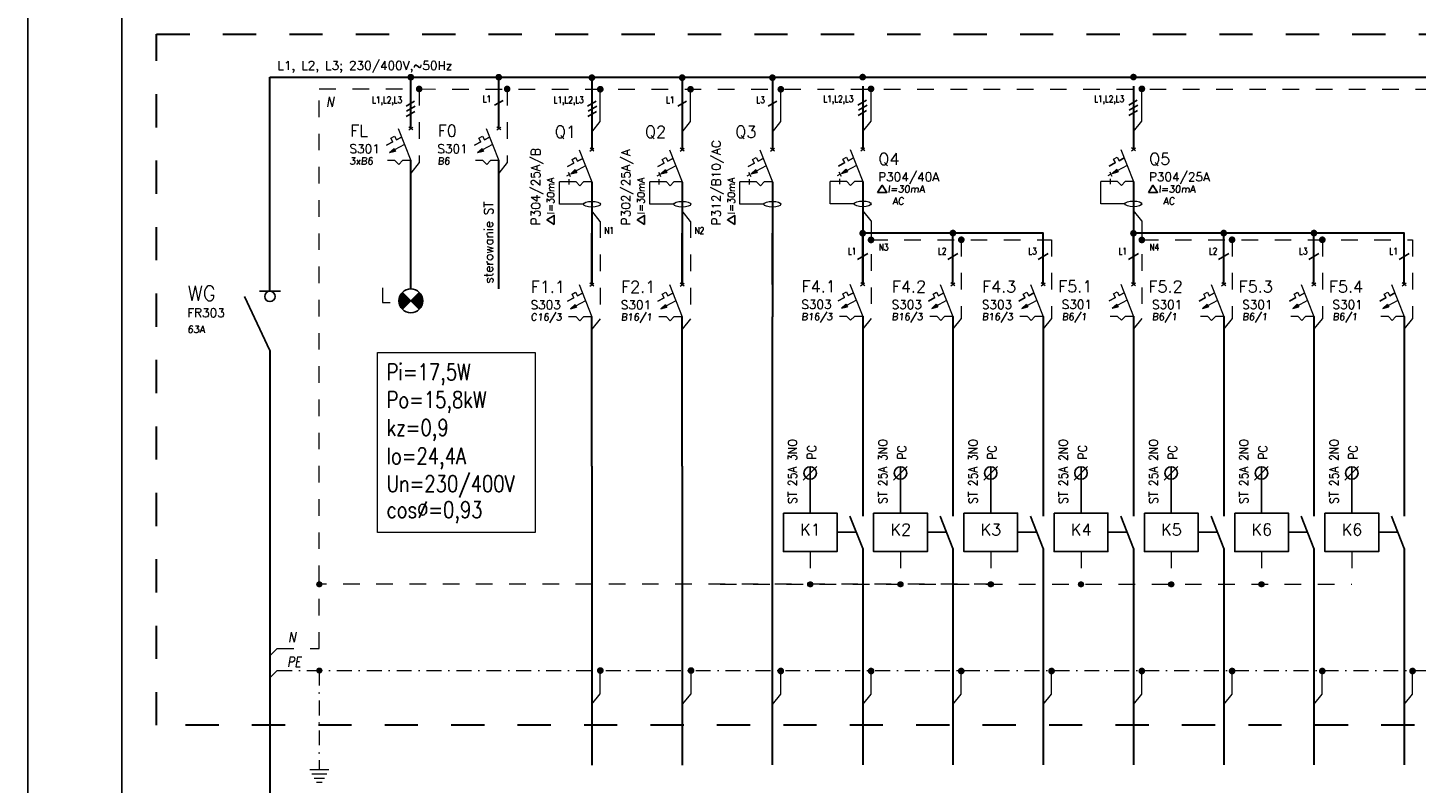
# Model space of a CAD drawing. Extents: x -543332 to -314699, y -9028 to 155584.
# Tile 165 of 256: x -461931 to -438336, y 33024 to 45860. Entities that reach past the tile are written whole.
import ezdxf

# ---------------------------------------------------------------- set-up
doc = ezdxf.new("R2010")
doc.units = 0
doc.header["$MEASUREMENT"] = 0
doc.linetypes.add('DASHDOT', pattern=[25.4, 12.7, -6.35, 0, -6.35])
doc.linetypes.add('Dashed', pattern=[564.444447, 282.222223, -282.222223])
for name, color, linetype, lineweight in [('$ IE INSTALACJA ELEKTRYCZNA', 1, 'Continuous', 30), ('$ IE_APARATY ELEKTRYCZNE', 7, 'Continuous', 0), ('$ IE_OPISY', 7, 'Continuous', 25), ('$ IE_SCHEMAT', 7, 'Continuous', 0)]:
    doc.layers.add(name, color=color, linetype=linetype, lineweight=lineweight)
doc.layers.add('$ IE Tabela', color=7, linetype='Continuous')
doc.styles.add('ROMANS', font='romans.shx', dxfattribs={"width": 0.85})

# ---------------------------------------------------------------- blocks, each defined once
blk = doc.blocks.new('lampka sygnalizacyjna')
at = {"layer": '$ IE_APARATY ELEKTRYCZNE', "linetype": 'Continuous', "lineweight": 25}
for points in [[(5543993.8, 5925075.6), (5543979.5, 5925089.9, 0.198912), (5543973.5, 5925075.6, 0.198912), (5543979.5, 5925061.2)], [(5544008.2, 5925061.2, 0.198912), (5544014.1, 5925075.6, 0.198912), (5544008.2, 5925089.9), (5543993.8, 5925075.6)]]:
    blk.add_hatch(color=1, dxfattribs=at).paths.add_polyline_path(points)
at = {"layer": '$ IE_APARATY ELEKTRYCZNE', "color": 1, "linetype": 'Continuous', "lineweight": 25}
for p, q in [((5544008.2, 5925061.2), (5543979.5, 5925089.9)), ((5543979.5, 5925061.2), (5544008.2, 5925089.9))]:
    blk.add_line(p, q, dxfattribs=at)
blk.add_circle((5543993.8, 5925075.6), 20.3, dxfattribs=at)
blk = doc.blocks.new('rozłącznik izolacyjny')
at = {"layer": '$ IE_APARATY ELEKTRYCZNE', "color": 7, "linetype": 'Continuous', "lineweight": 25}
for p, q in [((5543820.7, 5925083), (5543863.7, 5924991)), ((5543845.9, 5925091.8), (5543881.5, 5925091.8))]:
    blk.add_line(p, q, dxfattribs=at)
blk.add_circle((5543863.7, 5925083), 8.84, dxfattribs=at)
blk = doc.blocks.new('a3eee')
at = {"layer": '$ IE Tabela'}
for p, q in [((19730.8, 4176.8), (19730.8, 1206.8)), ((19890.8, 4096.8), (19890.8, 1286.8))]:
    blk.add_line(p, q, dxfattribs=at)
blk = doc.blocks.new('wyłącznik nadprądowy')
at = {"layer": '$ IE_APARATY ELEKTRYCZNE'}
h = blk.add_hatch(color=256, dxfattribs=at)
h.paths.add_polyline_path([(5544320.5, 5925082.2), (5544319.3, 5925084.4), (5544311.5, 5925077.3)])
h.paths.add_polyline_path([(5544320.5, 5925082.2), (5544311.5, 5925077.3), (5544321.7, 5925079.9)])
for p, q in [((5544313.8, 5925101.8), (5544319.9, 5925105.1)), ((5544313.8, 5925101.8), (5544319.9, 5925105.1)), ((5544313.8, 5925101.8), (5544319.9, 5925105.1)), ((5544319.9, 5925105.1), (5544323.2, 5925098.9)), ((5544319.9, 5925105.1), (5544323.2, 5925098.9)), ((5544319.9, 5925105.1), (5544323.2, 5925098.9)), ((5544326.1, 5925118.2), (5544347.7, 5925063.6)), ((5544317, 5925095.7), (5544306.2, 5925089.9)), ((5544306.2, 5925089.9), (5544317, 5925095.7)), ((5544336.9, 5925090.9), (5544311.5, 5925077.3)), ((5544336.9, 5925090.9), (5544311.5, 5925077.3)), ((5544311.5, 5925077.3), (5544319.3, 5925084.4)), ((5544317, 5925095.7), (5544313.8, 5925101.8)), ((5544317, 5925095.7), (5544313.8, 5925101.8)), ((5544317, 5925095.7), (5544313.8, 5925101.8)), ((5544319.3, 5925084.4), (5544321.7, 5925079.9)), ((5544331.9, 5925103.6), (5544323.2, 5925098.9)), ((5544323.2, 5925098.9), (5544331.9, 5925103.6)), ((5544320.7, 5925063.6), (5544308.1, 5925063.6)), ((5544320.7, 5925063.6), (5544308.1, 5925063.6)), ((5544311.5, 5925077.3), (5544321.7, 5925079.9)), ((5544327.1, 5925056.9), (5544320.7, 5925063.6)), ((5544327.1, 5925056.9), (5544320.7, 5925063.6)), ((5544327.1, 5925056.9), (5544333.5, 5925063.6)), ((5544333.5, 5925063.6), (5544327.1, 5925056.9)), ((5544347.7, 5925063.6), (5544333.5, 5925063.6)), ((5544347.7, 5925063.6), (5544333.5, 5925063.6))]:
    blk.add_line(p, q, dxfattribs=at)
for points in [[(5544344.2, 5925115.7), (5544351, 5925120.7)], [(5544351.1, 5925115.7), (5544344.3, 5925120.7)]]:
    blk.add_lwpolyline(points, dxfattribs=at)
blk = doc.blocks.new('*U984')
at = {"layer": '$ IE_APARATY ELEKTRYCZNE'}
h = blk.add_hatch(color=256, dxfattribs=at)
h.paths.add_polyline_path([(2.4, 41.5), (1.1, 43.8), (-6.6, 36.7)])
h.paths.add_polyline_path([(2.4, 41.5), (-6.6, 36.7), (3.6, 39.2)])
for p, q in [((8, 77.6), (29.5, 23)), ((-11.9, 49.2), (-1.1, 55)), ((-1.1, 55), (-11.9, 49.2)), ((18.8, 50.3), (-6.6, 36.7)), ((18.8, 50.3), (-6.6, 36.7)), ((-4.4, 61.1), (1.8, 64.4)), ((-4.4, 61.1), (1.8, 64.4)), ((-4.4, 61.1), (1.8, 64.4)), ((-1.1, 55), (-4.4, 61.1)), ((-1.1, 55), (-4.4, 61.1)), ((-1.1, 55), (-4.4, 61.1)), ((1.8, 64.4), (5, 58.3)), ((1.8, 64.4), (5, 58.3)), ((1.8, 64.4), (5, 58.3)), ((5, 58.3), (13.8, 63)), ((13.8, 63), (5, 58.3)), ((-8.8, 35.5), (-13.8, 32.8)), ((-10.9, 39.4), (-8.8, 35.5)), ((-10, 27.4), (-10, 18.5)), ((-10, 27.4), (-10, 18.5)), ((-6.8, 31.6), (-8.8, 35.5)), ((-6.6, 36.7), (1.1, 43.8)), ((-6.6, 36.7), (3.6, 39.2)), ((1.1, 43.8), (3.6, 39.2)), ((-25.7, -15), (-25.7, 23.2)), ((-10, 23.2), (-25.7, 23.2)), ((2.6, 23), (-10, 23)), ((2.6, 23), (-10, 23)), ((9, 16.2), (2.6, 23)), ((9, 16.2), (2.6, 23)), ((15.4, 23), (9, 16.2)), ((9, 16.2), (15.4, 23)), ((29.5, 23), (15.4, 23)), ((29.5, 23), (15.4, 23)), ((15, -15), (-25.7, -15))]:
    blk.add_line(p, q, dxfattribs=at)
for points in [[(26.1, 75.1), (32.8, 80.1)], [(32.9, 75.1), (26.2, 80.1)]]:
    blk.add_lwpolyline(points, dxfattribs=at)
blk.add_ellipse((29.5, -15), major_axis=(-14.5, 0), ratio=0.333333, dxfattribs=at)
blk = doc.blocks.new('jkld')
at = {"layer": '$ IE_SCHEMAT', "color": 7, "linetype": 'Continuous'}
for p, q in [((622.567, 90.395), (622.567, 90.808)), ((622.417, 90.208), (622.567, 90.395))]:
    blk.add_line(p, q, dxfattribs=at)
at = {"layer": '$ IE_SCHEMAT', "color": 7, "linetype": 'Continuous', "const_width": 0.06, "flags": 128}
blk.add_lwpolyline([(622.537, 90.808, 1), (622.597, 90.808, 1)], format="xyb", close=True, dxfattribs=at)
blk = doc.blocks.new('*U988')
at = {"layer": '$ IE_APARATY ELEKTRYCZNE'}
h = blk.add_hatch(color=256, dxfattribs=at)
h.paths.add_polyline_path([(2.4, 41.5), (1.1, 43.8), (-6.6, 36.7)])
h.paths.add_polyline_path([(2.4, 41.5), (-6.6, 36.7), (3.6, 39.2)])
for p, q in [((8, 77.6), (29.5, 23)), ((-11.9, 49.2), (-1.1, 55)), ((-1.1, 55), (-11.9, 49.2)), ((18.8, 50.3), (-6.6, 36.7)), ((18.8, 50.3), (-6.6, 36.7)), ((-4.4, 61.1), (1.8, 64.4)), ((-4.4, 61.1), (1.8, 64.4)), ((-4.4, 61.1), (1.8, 64.4)), ((-1.1, 55), (-4.4, 61.1)), ((-1.1, 55), (-4.4, 61.1)), ((-1.1, 55), (-4.4, 61.1)), ((1.8, 64.4), (5, 58.3)), ((1.8, 64.4), (5, 58.3)), ((1.8, 64.4), (5, 58.3)), ((5, 58.3), (13.8, 63)), ((13.8, 63), (5, 58.3)), ((-8.8, 35.5), (-13.8, 32.8)), ((-10.9, 39.4), (-8.8, 35.5)), ((-10, 27.4), (-10, 18.5)), ((-10, 27.4), (-10, 18.5)), ((-6.8, 31.6), (-8.8, 35.5)), ((-6.6, 36.7), (1.1, 43.8)), ((-6.6, 36.7), (3.6, 39.2)), ((1.1, 43.8), (3.6, 39.2)), ((-25.7, -15), (-25.7, 23.2)), ((-10, 23.2), (-25.7, 23.2)), ((2.6, 23), (-10, 23)), ((2.6, 23), (-10, 23)), ((9, 16.2), (2.6, 23)), ((9, 16.2), (2.6, 23)), ((15.4, 23), (9, 16.2)), ((9, 16.2), (15.4, 23)), ((29.5, 23), (15.4, 23)), ((29.5, 23), (15.4, 23)), ((15, -15), (-25.7, -15))]:
    blk.add_line(p, q, dxfattribs=at)
for points in [[(26.1, 75.1), (32.8, 80.1)], [(32.9, 75.1), (26.2, 80.1)]]:
    blk.add_lwpolyline(points, dxfattribs=at)
blk.add_ellipse((29.5, -15), major_axis=(-14.5, 0), ratio=0.333333, dxfattribs=at)
blk = doc.blocks.new('*U991')
at = {"layer": '$ IE_APARATY ELEKTRYCZNE'}
h = blk.add_hatch(color=256, dxfattribs=at)
h.paths.add_polyline_path([(2.4, 41.5), (1.1, 43.8), (-6.6, 36.7)])
h.paths.add_polyline_path([(2.4, 41.5), (-6.6, 36.7), (3.6, 39.2)])
for p, q in [((8, 77.6), (29.5, 23)), ((-11.9, 49.2), (-1.1, 55)), ((-1.1, 55), (-11.9, 49.2)), ((18.8, 50.3), (-6.6, 36.7)), ((18.8, 50.3), (-6.6, 36.7)), ((-4.4, 61.1), (1.8, 64.4)), ((-4.4, 61.1), (1.8, 64.4)), ((-4.4, 61.1), (1.8, 64.4)), ((-1.1, 55), (-4.4, 61.1)), ((-1.1, 55), (-4.4, 61.1)), ((-1.1, 55), (-4.4, 61.1)), ((1.8, 64.4), (5, 58.3)), ((1.8, 64.4), (5, 58.3)), ((1.8, 64.4), (5, 58.3)), ((5, 58.3), (13.8, 63)), ((13.8, 63), (5, 58.3)), ((-8.8, 35.5), (-13.8, 32.8)), ((-10.9, 39.4), (-8.8, 35.5)), ((-10, 27.4), (-10, 18.5)), ((-10, 27.4), (-10, 18.5)), ((-6.8, 31.6), (-8.8, 35.5)), ((-6.6, 36.7), (1.1, 43.8)), ((-6.6, 36.7), (3.6, 39.2)), ((1.1, 43.8), (3.6, 39.2)), ((-25.7, -15), (-25.7, 23.2)), ((-10, 23.2), (-25.7, 23.2)), ((2.6, 23), (-10, 23)), ((2.6, 23), (-10, 23)), ((9, 16.2), (2.6, 23)), ((9, 16.2), (2.6, 23)), ((15.4, 23), (9, 16.2)), ((9, 16.2), (15.4, 23)), ((29.5, 23), (15.4, 23)), ((29.5, 23), (15.4, 23)), ((15, -15), (-25.7, -15))]:
    blk.add_line(p, q, dxfattribs=at)
for points in [[(26.1, 75.1), (32.8, 80.1)], [(32.9, 75.1), (26.2, 80.1)]]:
    blk.add_lwpolyline(points, dxfattribs=at)
blk.add_ellipse((29.5, -15), major_axis=(-14.5, 0), ratio=0.333333, dxfattribs=at)

msp = doc.modelspace()

# ---------------------------------------------------------------- linework, layer by layer
at = {"layer": '$ IE INSTALACJA ELEKTRYCZNA', "color": 7, "linetype": 'DASHDOT', "lineweight": 0, "ltscale": 20}
for p, q in [((-457694, 35311), (-457816, 35189)), ((-457694, 34939), (-457816, 34817))]:
    msp.add_line(p, q, dxfattribs=at)
at = {"layer": '$ IE INSTALACJA ELEKTRYCZNA', "color": 7, "linetype": 'Dashed', "lineweight": 0}
for points in [[(-457694, 35311), (-456977, 35311), (-456976, 35311), (-456976, 44820)], [(-456976, 44820), (-430348, 44813)], [(-445565, 36960), (-445565, 36404), (-456976, 36404)], [(-448634, 36960), (-448634, 36405)], [(-447100, 36960), (-447100, 36404)], [(-444032, 36960), (-444032, 36405)], [(-442499, 36960), (-442499, 36404)], [(-440965, 36960), (-440965, 36404)], [(-439431, 36960), (-439431, 36404)], [(-450167, 36404), (-439431, 36404)]]:
    msp.add_lwpolyline(points, dxfattribs=at)
at = {"layer": '$ IE INSTALACJA ELEKTRYCZNA', "color": 7, "linetype": 'DASHDOT', "lineweight": 0, "ltscale": 20}
for points in [[(-457694, 34939), (-430058, 34939)], [(-456976, 34939), (-456976, 33258)]]:
    msp.add_lwpolyline(points, dxfattribs=at)
at = {"layer": '$ IE_OPISY', "lineweight": 0, "ltscale": 50}
for points in [[(-457140, 33258), (-456812, 33258)], [(-457101, 33186), (-456851, 33186)], [(-457062, 33113), (-456890, 33113)], [(-457024, 33041), (-456928, 33041)]]:
    msp.add_lwpolyline(points, dxfattribs=at)
at = {"layer": '$ IE_SCHEMAT', "color": 1, "linetype": 'Continuous', "lineweight": 30}
for p, q in [((-452343, 45012), (-452343, 43787)), ((-450810, 45012), (-450810, 43787)), ((-449276, 45012), (-449276, 43787)), ((-447742, 44866), (-447742, 43794)), ((-443141, 44866), (-443141, 43794)), ((-452343, 43236), (-452343, 41486)), ((-450810, 43236), (-450810, 41486)), ((-449276, 43236), (-449276, 40950)), ((-447742, 43243), (-447742, 41493)), ((-443141, 43243), (-443141, 41493)), ((-447742, 40958), (-447742, 37561)), ((-446209, 40954), (-446209, 37561)), ((-444675, 40954), (-444675, 37561)), ((-443141, 40958), (-443141, 37561)), ((-441607, 40954), (-441607, 37561)), ((-440074, 40954), (-440074, 37561)), ((-438540, 40954), (-438540, 37561)), ((-452343, 38411), (-452343, 33332)), ((-450810, 38411), (-450810, 33332)), ((-447742, 37014), (-447742, 33339)), ((-446209, 37014), (-446209, 33336)), ((-444675, 37014), (-444675, 33336)), ((-443141, 37014), (-443141, 33339)), ((-441607, 37014), (-441607, 33336)), ((-440074, 37014), (-440074, 33336)), ((-438540, 37014), (-438540, 33336))]:
    msp.add_line(p, q, dxfattribs=at)
at = {"layer": '$ IE_SCHEMAT', "color": 7, "linetype": 'Continuous', "lineweight": 25}
for p, q in [((-455502, 44526), (-455357, 44610)), ((-453999, 44542), (-453853, 44626)), ((-452416, 44526), (-452271, 44610)), ((-450883, 44526), (-450737, 44610)), ((-449349, 44526), (-449203, 44610)), ((-447824, 44544), (-447678, 44629)), ((-443222, 44544), (-443076, 44629)), ((-455500, 44351), (-455354, 44435)), ((-455494, 44442), (-455348, 44526)), ((-452414, 44351), (-452268, 44435)), ((-452408, 44442), (-452262, 44526)), ((-447821, 44370), (-447675, 44454)), ((-447815, 44461), (-447669, 44545)), ((-443220, 44370), (-443074, 44454)), ((-443214, 44461), (-443068, 44545)), ((-447828, 41924), (-447657, 42023)), ((-446294, 41924), (-446123, 42023)), ((-444760, 41924), (-444589, 42023)), ((-443226, 41924), (-443056, 42023)), ((-441693, 41924), (-441522, 42023)), ((-440159, 41924), (-439988, 42023)), ((-438625, 41924), (-438454, 42023))]:
    msp.add_line(p, q, dxfattribs=at)
at = {"layer": '$ IE_SCHEMAT', "color": 7, "linetype": 'Dashed'}
for p, q in [((-455279, 44820), (-455279, 43568)), ((-453784, 44820), (-453784, 43568)), ((-452201, 42571), (-452343, 42749)), ((-450668, 42571), (-450810, 42749)), ((-447600, 42578), (-447742, 42756)), ((-442999, 42578), (-443141, 42756)), ((-452201, 42571), (-452201, 40916)), ((-450668, 42571), (-450668, 40916)), ((-447600, 42578), (-447600, 40923)), ((-442999, 42578), (-442999, 40923)), ((-447600, 42258), (-444533, 42258)), ((-446066, 42258), (-446066, 40920)), ((-444533, 42258), (-444533, 40920)), ((-442999, 42258), (-438398, 42258)), ((-441465, 42258), (-441465, 40920)), ((-439931, 42258), (-439931, 40920)), ((-438398, 42258), (-438398, 40920))]:
    msp.add_line(p, q, dxfattribs=at)
at = {"layer": '$ IE_SCHEMAT', "color": 7, "linetype": 'Dashed', "ltscale": 50}
for p, q in [((-452201, 44266), (-452201, 44815)), ((-450668, 44266), (-450668, 44815)), ((-449134, 44266), (-449134, 44815)), ((-447600, 44273), (-447600, 44822)), ((-442999, 44273), (-442999, 44822)), ((-452343, 44088), (-452201, 44266)), ((-450810, 44088), (-450668, 44266)), ((-449276, 44088), (-449134, 44266)), ((-447742, 44095), (-447600, 44273)), ((-443141, 44095), (-442999, 44273)), ((-455279, 43568), (-455421, 43390)), ((-453784, 43568), (-453926, 43390)), ((-452201, 40916), (-452343, 40738)), ((-450668, 40916), (-450810, 40738)), ((-447600, 40923), (-447742, 40746)), ((-446066, 40920), (-446209, 40742)), ((-444533, 40920), (-444675, 40742)), ((-442999, 40923), (-443141, 40746)), ((-441465, 40920), (-441607, 40742)), ((-439931, 40920), (-440074, 40742)), ((-438398, 40920), (-438540, 40742))]:
    msp.add_line(p, q, dxfattribs=at)
at = {"layer": '$ IE_SCHEMAT', "lineweight": 25}
for p, q in [((-448634, 38401), (-448634, 37615)), ((-447100, 38401), (-447100, 37615)), ((-445566, 38401), (-445566, 37615)), ((-444032, 38401), (-444032, 37615)), ((-442499, 38401), (-442499, 37615)), ((-440965, 38401), (-440965, 37615)), ((-439431, 38401), (-439431, 37615)), ((-447958, 37561), (-447742, 37014)), ((-446424, 37561), (-446209, 37014)), ((-444890, 37561), (-444675, 37014)), ((-443356, 37561), (-443141, 37014)), ((-441823, 37561), (-441607, 37014)), ((-440289, 37561), (-440074, 37014)), ((-438755, 37561), (-438540, 37014))]:
    msp.add_line(p, q, dxfattribs=at)
at = {"layer": '$ IE_SCHEMAT', "color": 3, "linetype": 'Dashed', "lineweight": 30, "ltscale": 2}
msp.add_lwpolyline([(-459743, 45752), (-429335, 45752), (-429335, 34008), (-459743, 34008)], close=True, dxfattribs=at)
at = {"layer": '$ IE_SCHEMAT', "color": 7, "linetype": 'Continuous', "flags": 128}
for points, const_width in [([(-455450, 45020, 1), (-455393, 45020, 1)], 56.9), ([(-453955, 45020, 1), (-453898, 45020, 1)], 56.9), ([(-455307, 44820, 1), (-455251, 44820, 1)], 56.9), ([(-453812, 44820, 1), (-453756, 44820, 1)], 56.9), ([(-452230, 44815, 1), (-452173, 44815, 1)], 56.9), ([(-450696, 44815, 1), (-450639, 44815, 1)], 56.9), ([(-449162, 44815, 1), (-449105, 44815, 1)], 56.9), ([(-447629, 44822, 1), (-447572, 44822, 1)], 56.9), ([(-443027, 44822, 1), (-442970, 44822, 1)], 56.9), ([(-457002, 36404, 1), (-456950, 36404, 1)], 51.3), ([(-448659, 36404, 1), (-448608, 36404, 1)], 51.3), ([(-447125, 36404, 1), (-447074, 36404, 1)], 51.3), ([(-445592, 36404, 1), (-445540, 36404, 1)], 51.3), ([(-444058, 36404, 1), (-444007, 36404, 1)], 51.3), ([(-442524, 36404, 1), (-442473, 36404, 1)], 51.3), ([(-440990, 36404, 1), (-440939, 36404, 1)], 51.3), ([(-457002, 34939, 1), (-456950, 34939, 1)], 51.3)]:
    msp.add_lwpolyline(points, format="xyb", close=True, dxfattribs=dict(at, const_width=const_width))
at = {"layer": '$ IE_SCHEMAT', "linetype": 'Continuous', "ltscale": 50, "const_width": 56.9, "flags": 128}
for points in [[(-452372, 45012, 1), (-452315, 45012, 1)], [(-450838, 45012, 1), (-450781, 45012, 1)], [(-449304, 45012, 1), (-449248, 45012, 1)], [(-447771, 45022, 1), (-447714, 45022, 1)], [(-443169, 45022, 1), (-443113, 45022, 1)], [(-447771, 42368, 1), (-447714, 42368, 1)], [(-447629, 42255, 1), (-447572, 42255, 1)], [(-446237, 42372, 1), (-446180, 42372, 1)], [(-446095, 42258, 1), (-446038, 42258, 1)], [(-443169, 42368, 1), (-443113, 42368, 1)], [(-443027, 42255, 1), (-442970, 42255, 1)], [(-441636, 42372, 1), (-441579, 42372, 1)], [(-441494, 42258, 1), (-441437, 42258, 1)], [(-440102, 42372, 1), (-440045, 42372, 1)], [(-439960, 42258, 1), (-439903, 42258, 1)]]:
    msp.add_lwpolyline(points, format="xyb", close=True, dxfattribs=at)
at = {"layer": '$ IE_SCHEMAT', "color": 1, "linetype": 'Continuous', "lineweight": 30}
for points in [[(-457815, 45020), (-430372, 45020)], [(-457815, 41383), (-457815, 45020)], [(-455421, 44148), (-455421, 45020)], [(-453926, 44148), (-453926, 45020)], [(-455421, 41424), (-455421, 43602)], [(-453926, 41424), (-453926, 43602)], [(-452343, 41497), (-452343, 42368)], [(-450810, 41497), (-450810, 42368)], [(-449276, 41497), (-449276, 42368)], [(-447742, 41504), (-447742, 42376)], [(-444675, 42372), (-444675, 42372), (-447742, 42372)], [(-446209, 41500), (-446209, 42372)], [(-444675, 41500), (-444675, 42372)], [(-443141, 41504), (-443141, 42376)], [(-438540, 42372), (-438540, 42372), (-443141, 42372)], [(-441607, 41500), (-441607, 42372)], [(-440074, 41500), (-440074, 42372)], [(-438540, 41500), (-438540, 42372)], [(-452343, 38411), (-452343, 40950)], [(-450810, 38411), (-450810, 40950)], [(-449276, 33336), (-449276, 40950)], [(-457816, 40375), (-457816, 23067)]]:
    msp.add_lwpolyline(points, dxfattribs=at)
at = {"layer": '$ IE_SCHEMAT', "color": 7, "linetype": 'Continuous', "lineweight": 25}
for points in [[(-447489, 43061), (-447410, 43184), (-447332, 43061), (-447489, 43061)], [(-442888, 43061), (-442809, 43184), (-442731, 43061), (-442888, 43061)], [(-452984, 42515), (-453107, 42594), (-452984, 42672), (-452984, 42515)], [(-451450, 42515), (-451574, 42594), (-451450, 42672), (-451450, 42515)], [(-449917, 42515), (-450040, 42594), (-449917, 42672), (-449917, 42515)]]:
    msp.add_lwpolyline(points, dxfattribs=at)
at = {"layer": '$ IE_SCHEMAT', "ltscale": 10}
msp.add_lwpolyline([(-455985, 40341), (-453309, 40341), (-453309, 37282), (-455985, 37282)], close=True, dxfattribs=at)
at = {"layer": '$ IE_SCHEMAT', "lineweight": 25}
for points in [[(-448752, 38176), (-448521, 38408)], [(-447218, 38176), (-446987, 38408)], [(-445685, 38176), (-445453, 38408)], [(-444151, 38176), (-443920, 38408)], [(-442617, 38176), (-442386, 38408)], [(-441083, 38176), (-440852, 38408)], [(-439550, 38176), (-439318, 38408)], [(-448177, 37288), (-447850, 37288)], [(-446643, 37288), (-446316, 37288)], [(-445109, 37288), (-444782, 37288)], [(-443576, 37288), (-443249, 37288)], [(-442042, 37288), (-441715, 37288)], [(-440508, 37288), (-440181, 37288)], [(-438974, 37288), (-438647, 37288)]]:
    msp.add_lwpolyline(points, dxfattribs=at)
for points in [[(-449090, 37615), (-448177, 37615), (-448177, 36960), (-449090, 36960)], [(-447556, 37615), (-446643, 37615), (-446643, 36960), (-447556, 36960)], [(-446023, 37615), (-445109, 37615), (-445109, 36960), (-446023, 36960)], [(-444489, 37615), (-443576, 37615), (-443576, 36960), (-444489, 36960)], [(-442955, 37615), (-442042, 37615), (-442042, 36960), (-442955, 36960)], [(-441421, 37615), (-440508, 37615), (-440508, 36960), (-441421, 36960)], [(-439888, 37615), (-438974, 37615), (-438974, 36960), (-439888, 36960)]]:
    msp.add_lwpolyline(points, close=True, dxfattribs=at)
at = {"layer": '$ IE_SCHEMAT', "color": 7}
for centre in [(-455421, 45020), (-453926, 45020), (-456976, 36404), (-448634, 36404), (-447100, 36404), (-445566, 36404), (-444032, 36404), (-442499, 36404), (-440965, 36404), (-456976, 34939)]:
    msp.add_circle(centre, 42.5, dxfattribs=at)
at = {"layer": '$ IE_SCHEMAT', "lineweight": 25}
for centre in [(-448634, 38295), (-447100, 38295), (-445566, 38295), (-444032, 38295), (-442499, 38295), (-440965, 38295), (-439431, 38295)]:
    msp.add_circle(centre, 106, dxfattribs=at)

# ---------------------------------------------------------------- block references
at = {"layer": '$ IE Tabela', "transparency": 33554687, "xscale": 10, "yscale": 10, "zscale": 10}
msp.add_blockref('a3eee', (-659238, 6893), dxfattribs=at)
at = {"layer": '$ IE_APARATY ELEKTRYCZNE', "xscale": 10, "yscale": 10, "zscale": 10}
for name, p in [('wyłącznik nadprądowy', (-55898898, -59207034)), ('wyłącznik nadprądowy', (-55897403, -59207034)), ('*U984', (-452638, 43011)), ('*U984', (-451104, 43011)), ('*U984', (-449571, 43011)), ('*U988', (-448037, 43018)), ('*U991', (-443436, 43018)), ('wyłącznik nadprądowy', (-55891219, -59209679)), ('wyłącznik nadprądowy', (-55886618, -59209679)), ('wyłącznik nadprądowy', (-55895820, -59209686)), ('wyłącznik nadprądowy', (-55894286, -59209686)), ('wyłącznik nadprądowy', (-55889685, -59209682)), ('wyłącznik nadprądowy', (-55888151, -59209682)), ('wyłącznik nadprądowy', (-55885084, -59209682)), ('wyłącznik nadprądowy', (-55883550, -59209682)), ('wyłącznik nadprądowy', (-55882016, -59209682))]:
    msp.add_blockref(name, p, dxfattribs=at)
at = {"layer": '$ IE_APARATY ELEKTRYCZNE', "linetype": 'Dashed', "lineweight": 30, "xscale": 10, "yscale": 10, "zscale": 10}
for name, p in [('rozłącznik izolacyjny', (-55896452, -59209535)), ('lampka sygnalizacyjna', (-55895359, -59209535))]:
    msp.add_blockref(name, p, dxfattribs=at)
at = {"layer": '$ IE_SCHEMAT'}
for p, xscale, yscale, zscale in [((-1046076, -51684), 953.9134579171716, 953.9134579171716, 953.9134579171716), ((-1044534, -51684), 953.9134579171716, 953.9134579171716, 953.9134579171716), ((-1039094, -51121), 947.6250000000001, 947.6250000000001, 947.6250000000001), ((-1037560, -51121), 947.6250000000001, 947.6250000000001, 947.6250000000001), ((-1036027, -51121), 947.6250000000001, 947.6250000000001, 947.6250000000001), ((-1034493, -51121), 947.6250000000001, 947.6250000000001, 947.6250000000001), ((-1032959, -51121), 947.6250000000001, 947.6250000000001, 947.6250000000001), ((-1031425, -51121), 947.6250000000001, 947.6250000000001, 947.6250000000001), ((-1029892, -51121), 947.6250000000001, 947.6250000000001, 947.6250000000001), ((-1028358, -51121), 947.6250000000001, 947.6250000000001, 947.6250000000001)]:
    msp.add_blockref('jkld', p, dxfattribs=dict(at, xscale=xscale, yscale=yscale, zscale=zscale))

# ---------------------------------------------------------------- texts
at = {"layer": '$ IE INSTALACJA ELEKTRYCZNA', "color": 7, "linetype": 'Dashed', "lineweight": 0, "style": 'ROMANS', "oblique": 10, "width": 0.8}
msp.add_text('N', height=170, dxfattribs=at).set_placement((-456860, 44517))
at = {"layer": '$ IE INSTALACJA ELEKTRYCZNA', "color": 7, "linetype": 'Dashed', "lineweight": 0, "style": 'ROMANS', "width": 0.9}
for s, p in [('ST 25A 3NO', (-448860, 37771)), ('PC', (-448533, 38525)), ('ST 25A 3NO', (-447326, 37771)), ('PC', (-447002, 38522)), ('ST 25A 3NO', (-445792, 37771)), ('PC', (-445469, 38522)), ('ST 25A 2NO', (-444259, 37771)), ('PC', (-443932, 38525)), ('ST 25A 2NO', (-442725, 37771)), ('PC', (-442401, 38522)), ('ST 25A 2NO', (-441191, 37771)), ('PC', (-440867, 38522)), ('ST 25A 2NO', (-439657, 37771)), ('PC', (-439334, 38522))]:
    msp.add_text(s, height=150, rotation=90, dxfattribs=at).set_placement(p)
at = {"layer": '$ IE INSTALACJA ELEKTRYCZNA', "color": 7, "linetype": 'Dashed', "lineweight": 0, "style": 'ROMANS'}
for s, p in [('K1', (-448805, 37233)), ('K2', (-447271, 37233)), ('K3', (-445738, 37233)), ('K4', (-444204, 37233)), ('K5', (-442670, 37233)), ('K6', (-441136, 37233)), ('K6', (-439603, 37233))]:
    msp.add_text(s, height=200, dxfattribs=at).set_placement(p)
at = {"layer": '$ IE_OPISY', "color": 7, "linetype": 'Continuous', "lineweight": 25, "style": 'ROMANS'}
for s, p in [('WG', (-459216, 41223)), ('L', (-455943, 41191))]:
    msp.add_text(s, height=250, dxfattribs=at).set_placement(p)
at = {"layer": '$ IE_OPISY', "color": 7, "style": 'ROMANS', "oblique": 10, "width": 0.8}
for s, height, p in [('N', 170, (-457507, 35420)), ('PE', 170.1, (-457523, 35002))]:
    msp.add_text(s, height=height, dxfattribs=at).set_placement(p)
at = {"layer": '$ IE_SCHEMAT', "color": 7, "linetype": 'Continuous', "lineweight": 25, "style": 'ROMANS'}
for s, height, p in [('L1, L2, L3; 230/400V,~50Hz', 150, (-457687, 45143)), ('FL', 200, (-456451, 44010)), ('F0', 200, (-454965, 44010)), ('Q1', 200, (-452975, 43992)), ('Q2', 200, (-451442, 43992)), ('Q3', 200, (-449908, 43992)), ('S301', 150, (-456463, 43729)), ('S301', 150, (-454969, 43729)), ('Q4', 200, (-447476, 43532)), ('Q5', 200, (-442875, 43532)), ('P304/40A', 150, (-447479, 43251)), ('P304/25A', 150, (-442878, 43251)), ('F1.1', 200, (-453383, 41358)), ('F2.1', 200, (-451849, 41358)), ('F4.1', 200, (-448781, 41366)), ('F4.2', 200, (-447248, 41362)), ('F4.3', 200, (-445714, 41362)), ('F5.1', 200, (-444421, 41366)), ('F5.2', 200, (-442887, 41362)), ('F5.3', 200, (-441354, 41362)), ('F5.4', 200, (-439820, 41362)), ('FR303', 150, (-459219, 40942)), ('S303', 150, (-453386, 41077)), ('S301', 150, (-451852, 41077)), ('S303', 150, (-448785, 41085)), ('S303', 150, (-447251, 41081)), ('S303', 150, (-445717, 41081)), ('S301', 150, (-444360, 41085)), ('S301', 150, (-442826, 41081)), ('S301', 150, (-441293, 41081)), ('S301', 150, (-439759, 41081))]:
    msp.add_text(s, height=height, dxfattribs=at).set_placement(p)
at = {"layer": '$ IE_SCHEMAT', "color": 7, "linetype": 'Continuous', "lineweight": 25, "style": 'ROMANS', "width": 0.8}
for s, p in [('L1,L2,L3', (-456080, 44577)), ('L1', (-454200, 44593)), ('L1,L2,L3', (-452995, 44577)), ('L1', (-451084, 44577)), ('L3', (-449550, 44577)), ('L1,L2,L3', (-448411, 44596)), ('L1,L2,L3', (-443810, 44596)), ('N1', (-452133, 42360)), ('N2', (-450599, 42360)), ('L1', (-447996, 42009)), ('N3', (-447469, 42075)), ('L2', (-446463, 42009)), ('L3', (-444929, 42009)), ('L1', (-443395, 42009)), ('N4', (-442868, 42075)), ('L2', (-441861, 42009)), ('L3', (-440328, 42009)), ('L1', (-438794, 42009))]:
    msp.add_text(s, height=113.7, dxfattribs=at).set_placement(p)
at = {"layer": '$ IE_SCHEMAT', "color": 7, "linetype": 'Dashed', "lineweight": 25, "ltscale": 50, "style": 'ROMANS', "oblique": 5}
for s, p in [('3xB6', (-456462, 43538)), ('B6', (-454967, 43538)), ('B6/1', (-442825, 40890)), ('B6/1', (-441291, 40890)), ('B6/1', (-439757, 40890)), ('63A', (-459219, 40675))]:
    msp.add_text(s, height=120, dxfattribs=at).set_placement(p)
at = {"layer": '$ IE_SCHEMAT', "color": 7, "linetype": 'Continuous', "lineweight": 25, "style": 'ROMANS'}
for s, p in [('P312/B10/AC', (-450157, 42505)), ('P304/25A/B', (-453224, 42505)), ('P302/25A/A', (-451691, 42505)), ('sterowanie ST', (-454024, 41513))]:
    msp.add_text(s, height=150, rotation=90, dxfattribs=at).set_placement(p)
at = {"layer": '$ IE_SCHEMAT', "color": 7, "linetype": 'Continuous', "lineweight": 25, "style": 'ROMANS', "oblique": 5}
for p in [(-452983, 42687), (-451449, 42687), (-449915, 42687)]:
    msp.add_text('I=30mA ', height=120, rotation=90, dxfattribs=at).set_placement(p)
for s, p in [('I=30mA', (-447317, 43059)), ('I=30mA', (-442716, 43059)), ('AC', (-447238, 42856)), ('AC', (-442637, 42856)), ('C16/3', (-453384, 40886)), ('B16/1', (-451850, 40886)), ('B16/3', (-448783, 40893)), ('B16/3', (-447249, 40890)), ('B16/3', (-445715, 40890)), ('B6/1', (-444358, 40893))]:
    msp.add_text(s, height=120, dxfattribs=at).set_placement(p)
at = {"layer": '$ IE_SCHEMAT', "color": 7, "lineweight": 25, "style": 'ROMANS', "width": 0.8}
for s, p in [('Pi=17,5W', (-455834, 39872)), ('Po=15,8kW', (-455834, 39400)), ('kz=0,9', (-455834, 38928)), ('Io=24,4A', (-455834, 38445)), ('Un=230/400V', (-455834, 37973)), ('cos%%C=0,93', (-455834, 37531))]:
    msp.add_text(s, height=280, dxfattribs=at).set_placement(p)

doc.saveas('drawing.dxf')
